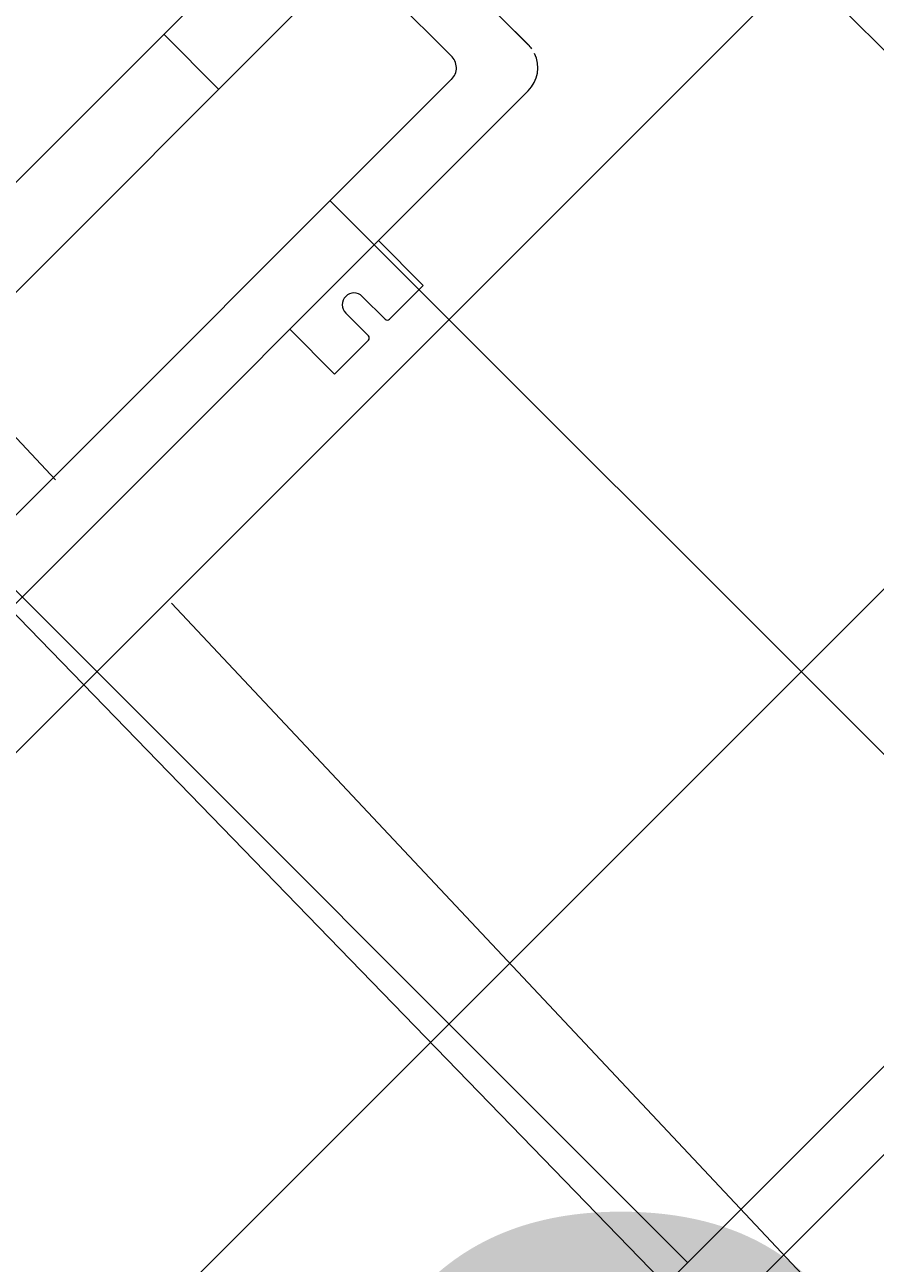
# Model space of a CAD drawing. Header units: millimetres. Extents: x -526943 to -525788, y -1144876 to -1129089.
# Tile 30 of 134: x -526845.587 to -526845.044, y -1129267.233 to -1129266.444. Entities that reach past the tile are written whole.
import ezdxf

# ---------------------------------------------------------------- set-up
doc = ezdxf.new("R2010")
doc.units = ezdxf.units.MM
doc.header["$LTSCALE"] = 12
doc.header["$PDMODE"] = 35
doc.header["$PDSIZE"] = -4
doc.linetypes.add('ACAD_ISO05W100', pattern=[33, 24, -3, 0, -3, 0, -3])
for name, color, linetype, lineweight in [('ISa_destova_kanalizace', 6, 'KANALIZACE_DESTOVA_PODZ', 0), ('koty', 6, 'Continuous', 9), ('Objekt', 230, 'Continuous', 5), ('srafy', 6, 'Continuous', 5), ('text', 6, 'Continuous', 9), ('tlusta', 7, 'Continuous', 15)]:
    doc.layers.add(name, color=color, linetype=linetype, lineweight=lineweight)
doc.styles.add('laplan', font='txt', dxfattribs={"height": 0.002})
doc.styles.add('laplan N', font='txt')
doc.linetypes.add('KANALIZACE_DESTOVA_PODZ', pattern='A,35,-15,[102,CADKON.SHX,S=5,R=0,X=0,Y=5],-5,[106,CADKON.SHX,S=5,R=0,X=10,Y=0],30,-15', length=100)
doc.linetypes.add('KANALIZACE_SPLASKOVA_PODZ', pattern='A,35,-15,[102,CADKON.SHX,S=5,R=0,X=0,Y=5],-5,[102,CADKON.SHX,S=5,R=0,X=20,Y=5],30,-15', length=100)
doc.dimstyles.new('laplan', dxfattribs={"dimscale": 0, "dimtxt": 0.002, "dimasz": 0.0015, "dimexe": 0.002, "dimexo": 0, "dimgap": 0.001, "dimtad": 1, "dimtoh": 1, "dimdec": 1, "dimrnd": 0.1, "dimzin": 1, "dimtxsty": 'laplan', "dimblk": 'OBLIQUE', "dimcen": 0.002, "dimclrd": 256, "dimclre": 256, "dimclrt": 256, "dimadec": 0, "dimazin": 0, "dimtfac": 1, "dimtdec": 1, "dimtmove": 1, "dimatfit": 2, "dimfxl": 0.0065, "dimfxlon": 1, "dimtfill": 1, "dimlwd": 13, "dimlwe": -1, "dimarcsym": 0})

# ---------------------------------------------------------------- blocks, each defined once
blk = doc.blocks.new('A$C12ac11e3')
at = {"layer": 'Objekt'}
for p, q in [((-976.6840576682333, 2407.339618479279), (-1410.603977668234, 2407.339618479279)), ((-972.2039776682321, 2407.439618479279), (-984.1039776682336, 2407.439618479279)), ((-972.2039776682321, 2407.339618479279), (-976.6840576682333, 2407.339618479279)), ((-972.2039776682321, 2407.339713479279), (-972.2039776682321, 2407.439618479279)), ((-951.4039776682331, 1352.449735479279), (-951.4039776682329, 2386.639615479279)), ((-351.4039776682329, 1352.449735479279), (-351.4039776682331, 2386.639615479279)), ((-1081.403977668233, 2367.589615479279), (-1002.179727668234, 2367.589615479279)), ((-1141.136037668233, 1377.339735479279), (-1141.136037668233, 2357.339545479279)), ((-1091.671927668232, 2357.339545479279), (-1091.671927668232, 1377.339735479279)), ((-991.1629376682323, 1377.623735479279), (-991.1620076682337, 2357.33883547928)), ((-311.6450176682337, 1377.623735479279), (-311.6459476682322, 2357.33883547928)), ((-911.0039776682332, 2251.639615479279), (-951.4039776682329, 2251.639615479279)), ((-911.0039776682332, 2251.639615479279), (-911.0039776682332, 2221.139615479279)), ((-933.5039776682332, 2219.139615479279), (-913.0039776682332, 2219.139615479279)), ((-913.0039776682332, 2204.139615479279), (-933.5039776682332, 2204.139615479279)), ((-911.0039776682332, 2202.139615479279), (-911.0039776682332, 2171.639615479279)), ((-951.4039776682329, 2171.639615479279), (-911.0039776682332, 2171.639615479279))]:
    blk.add_line(p, q, dxfattribs=at)
for centre, radius, start, end in [((-972.2039776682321, 2386.639615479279), 20.8, 80.17102000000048, 90), ((-972.2039776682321, 2386.639615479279), 20.8, 0, 70.8429600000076), ((-1001.403977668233, 2357.339545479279), 10.267949, 358.4155780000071, 94.32802000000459), ((-933.5039776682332, 2211.639615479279), 7.5, 90, 270), ((-913.0039776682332, 2221.139615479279), 2, 270, 0), ((-913.0039776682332, 2202.139615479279), 2, 0, 90)]:
    blk.add_arc(centre, radius, start, end, dxfattribs=at)
blk = doc.blocks.new('_OBLIQUE')
at = {"color": 0, "linetype": 'ByBlock'}
blk.add_line((-0.5, -0.5), (0.5, 0.5), dxfattribs=at)
blk = doc.blocks.new('*D39')
at = {"layer": 'Defpoints', "color": 0, "lineweight": 5, "transparency": 16777216}
for p in [(-526848.1820884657, -1129254.401184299), (-526834.8794619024, -1129267.703810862), (-526835.833553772, -1129268.657902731)]:
    blk.add_point(p, dxfattribs=at)
at = {"layer": 'koty', "transparency": 16777216}
for p, q in [((-526848.2169415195, -1129254.436037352), (-526849.4190230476, -1129255.63811888)), ((-526834.9143149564, -1129267.738663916), (-526836.1163964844, -1129268.940745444))]:
    blk.add_line(p, q, dxfattribs=at)
at = {"layer": 'koty', "lineweight": 13, "transparency": 16777216}
blk.add_line((-526849.1361803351, -1129255.355276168), (-526835.833553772, -1129268.657902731), dxfattribs=at)
at = {"layer": 'koty', "lineweight": 13, "transparency": 16777216, "xscale": 0.3, "yscale": 0.3, "zscale": 0.3}
for p, rotation in [((-526849.1361803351, -1129255.355276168), 135), ((-526835.833553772, -1129268.657902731), 315)]:
    blk.add_blockref('_OBLIQUE', p, dxfattribs=dict(at, rotation=rotation))
at = {"layer": 'koty', "lineweight": 5, "transparency": 16777216, "insert": (-526842.1810131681, -1129261.702735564), "char_height": 0.4, "attachment_point": 5, "rotation": 315, "style": 'laplan', "bg_fill": 3, "box_fill_scale": 1.1, "bg_fill_color": 256, "bg_fill_true_color": 13158600, "bg_fill_transparency": 0}
blk.add_mtext('18,8', dxfattribs=at)
blk = doc.blocks.new('*D43')
at = {"layer": 'Defpoints', "color": 0, "lineweight": 5, "transparency": 16777216}
for p in [(-526843.1719214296, -1129260.189168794), (-526841.7345048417, -1129261.626585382), (-526847.9519996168, -1129267.844080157)]:
    blk.add_point(p, dxfattribs=at)
at = {"layer": 'koty', "transparency": 16777216}
for p, q in [((-526842.252682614, -1129261.10840761), (-526843.454764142, -1129259.906326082)), ((-526848.4701773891, -1129267.325902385), (-526849.6722589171, -1129266.123820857))]:
    blk.add_line(p, q, dxfattribs=at)
at = {"layer": 'koty', "lineweight": 13, "transparency": 16777216}
blk.add_line((-526849.3894162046, -1129266.406663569), (-526843.1719214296, -1129260.189168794), dxfattribs=at)
at = {"layer": 'koty', "lineweight": 13, "transparency": 16777216, "xscale": 0.3, "yscale": 0.3, "zscale": 0.3}
for p, rotation in [((-526843.1719214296, -1129260.189168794), 44.99999999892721), ((-526849.3894162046, -1129266.406663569), 224.9999999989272)]:
    blk.add_blockref('_OBLIQUE', p, dxfattribs=dict(at, rotation=rotation))
at = {"layer": 'koty', "lineweight": 5, "transparency": 16777216, "insert": (-526846.5845227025, -1129262.994062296), "char_height": 0.4, "attachment_point": 5, "rotation": 44.99999999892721, "style": 'laplan', "bg_fill": 3, "box_fill_scale": 1.1, "bg_fill_color": 256, "bg_fill_true_color": 13158600, "bg_fill_transparency": 0}
blk.add_mtext('8,8', dxfattribs=at)
blk = doc.blocks.new('*D48')
at = {"layer": 'Defpoints', "color": 0, "lineweight": 5, "transparency": 16777216}
for p in [(-526841.1676976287, -1129264.671952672), (-526840.7190369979, -1129265.120613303), (-526846.4879600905, -1129270.889536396)]:
    blk.add_point(p, dxfattribs=at)
at = {"layer": 'koty', "transparency": 16777216}
for p, q in [((-526840.7190369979, -1129265.120613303), (-526841.4505403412, -1129264.38910996)), ((-526846.4879600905, -1129270.889536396), (-526847.2194634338, -1129270.158033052))]:
    blk.add_line(p, q, dxfattribs=at)
at = {"layer": 'koty', "lineweight": 13, "transparency": 16777216}
blk.add_line((-526846.9366207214, -1129270.440875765), (-526841.1676976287, -1129264.671952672), dxfattribs=at)
at = {"layer": 'koty', "lineweight": 13, "transparency": 16777216, "xscale": 0.3, "yscale": 0.3, "zscale": 0.3}
for p, rotation in [((-526841.1676976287, -1129264.671952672), 45.00000000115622), ((-526846.9366207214, -1129270.440875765), 225.0000000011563)]:
    blk.add_blockref('_OBLIQUE', p, dxfattribs=dict(at, rotation=rotation))
at = {"layer": 'koty', "lineweight": 5, "transparency": 16777216, "insert": (-526844.0813926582, -1129266.977939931), "char_height": 0.4, "attachment_point": 5, "rotation": 45.00000000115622, "style": 'laplan', "bg_fill": 3, "box_fill_scale": 1.1, "bg_fill_color": 256, "bg_fill_true_color": 13158600, "bg_fill_transparency": 0}
blk.add_mtext('8,2', dxfattribs=at)
blk = doc.blocks.new('*D49')
at = {"layer": 'Defpoints', "color": 0, "lineweight": 5, "transparency": 16777216}
for p in [(-526846.9248527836, -1129266.816933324), (-526847.0531912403, -1129266.94527178), (-526842.4055290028, -1129271.592934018)]:
    blk.add_point(p, dxfattribs=at)
at = {"layer": 'koty', "transparency": 16777216}
for p, q in [((-526847.0531912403, -1129266.94527178), (-526846.6420100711, -1129266.534090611)), ((-526842.4055290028, -1129271.592934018), (-526841.9943478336, -1129271.181752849))]:
    blk.add_line(p, q, dxfattribs=at)
at = {"layer": 'koty', "lineweight": 13, "transparency": 16777216}
blk.add_line((-526842.277190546, -1129271.464595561), (-526846.9248527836, -1129266.816933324), dxfattribs=at)
at = {"layer": 'koty', "lineweight": 13, "transparency": 16777216, "xscale": 0.3, "yscale": 0.3, "zscale": 0.3}
for p, rotation in [((-526846.9248527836, -1129266.816933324), 135), ((-526842.277190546, -1129271.464595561), 315)]:
    blk.add_blockref('_OBLIQUE', p, dxfattribs=dict(at, rotation=rotation))
at = {"layer": 'koty', "lineweight": 5, "transparency": 16777216, "insert": (-526844.4808140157, -1129268.653264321), "char_height": 0.4, "attachment_point": 5, "rotation": 315, "style": 'laplan', "bg_fill": 3, "box_fill_scale": 1.1, "bg_fill_color": 256, "bg_fill_true_color": 13158600, "bg_fill_transparency": 0}
blk.add_mtext('6,6', dxfattribs=at)
blk = doc.blocks.new('*D52')
at = {"layer": 'Defpoints', "color": 0, "lineweight": 5, "transparency": 16777216}
for p in [(-526845.8020727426, -1129252.021168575), (-526848.1820884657, -1129254.401184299), (-526834.8794619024, -1129267.703810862)]:
    blk.add_point(p, dxfattribs=at)
at = {"layer": 'koty', "transparency": 16777216}
for p, q in [((-526846.7213115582, -1129252.940407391), (-526845.5192300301, -1129251.738325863)), ((-526833.418684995, -1129266.243033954), (-526832.216603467, -1129265.040952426))]:
    blk.add_line(p, q, dxfattribs=at)
at = {"layer": 'koty', "lineweight": 13, "transparency": 16777216}
blk.add_line((-526832.4994461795, -1129265.323795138), (-526845.8020727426, -1129252.021168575), dxfattribs=at)
at = {"layer": 'koty', "lineweight": 13, "transparency": 16777216, "xscale": 0.3, "yscale": 0.3, "zscale": 0.3}
for p, rotation in [((-526845.8020727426, -1129252.021168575), 135), ((-526832.4994461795, -1129265.323795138), 315)]:
    blk.add_blockref('_OBLIQUE', p, dxfattribs=dict(at, rotation=rotation))
at = {"layer": 'koty', "lineweight": 5, "transparency": 16777216, "insert": (-526838.8469055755, -1129258.368627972), "char_height": 0.4, "attachment_point": 5, "rotation": 315, "style": 'laplan', "bg_fill": 3, "box_fill_scale": 1.1, "bg_fill_color": 256, "bg_fill_true_color": 13158600, "bg_fill_transparency": 0}
blk.add_mtext('18,8', dxfattribs=at)

msp = doc.modelspace()

# ---------------------------------------------------------------- hatches: boundary and pattern name
at = {"layer": 'srafy', "transparency": 33554610}
h = msp.add_hatch(dxfattribs=at)
h.set_pattern_fill('ANSI37', color=230, scale=0.1)
h.set_pattern_definition([(45, (14222.07462687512, 40500.85666748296), (-0.2245064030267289, 0.2245064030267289), []), (135, (14222.07462687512, 40500.85666748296), (-0.2245064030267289, -0.2245064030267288), [])])
edge = h.paths.add_edge_path(flags=16)
edge.add_line((-526844.9396378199, -1129267.743683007), (-526844.9729089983, -1129267.767590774))
edge.add_line((-526844.9729089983, -1129267.767590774), (-526844.9963534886, -1129267.744146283))
edge.add_line((-526844.9963534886, -1129267.744146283), (-526845.0842115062, -1129267.832004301))
edge.add_line((-526845.0842115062, -1129267.832004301), (-526845.0576242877, -1129267.858591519))
edge.add_line((-526845.0576242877, -1129267.858591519), (-526845.1141928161, -1129267.915160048))
edge.add_line((-526845.1141928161, -1129267.915160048), (-526845.1407800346, -1129267.888572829))
edge.add_line((-526845.1407800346, -1129267.888572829), (-526845.2332624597, -1129267.981055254))
edge.add_line((-526845.2332624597, -1129267.981055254), (-526845.2363810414, -1129267.984173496))
edge.add_arc((-526845.2510179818, -1129267.969395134), 0.02080000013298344, 225.0000002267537, 314.72453828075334, ccw=False)
edge.add_line((-526845.2657258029, -1129267.984102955), (-526845.3732589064, -1129267.876569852))
edge.add_arc((-526845.3792617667, -1129267.884567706), 0.0100000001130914, 53.10961498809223, 75.17525174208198)
edge.add_line((-526845.3767031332, -1129267.874900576), (-526845.3895401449, -1129267.8714609))
edge.add_line((-526845.3895401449, -1129267.8714609), (-526845.3937828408, -1129267.867218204))
edge.add_line((-526845.3937828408, -1129267.867218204), (-526845.5044450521, -1129267.756555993))
edge.add_line((-526845.5044450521, -1129267.756555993), (-526845.5086877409, -1129267.752313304))
edge.add_line((-526845.5086877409, -1129267.752313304), (-526845.5121432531, -1129267.73941719))
edge.add_arc((-526845.521794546, -1129267.742034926), 0.00999999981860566, 15.17532693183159, 53.10961658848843)
edge.add_line((-526845.5157916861, -1129267.734037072), (-526845.5725535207, -1129267.677275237))
edge.add_line((-526845.5725535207, -1129267.677275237), (-526845.5757214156, -1129267.674107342))
edge.add_arc((-526845.5610135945, -1129267.659399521), 0.02080000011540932, 135.0000002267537, 225.0000002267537, ccw=False)
edge.add_line((-526845.5757214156, -1129267.6446917), (-526845.4801912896, -1129267.549161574))
edge.add_line((-526845.4801912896, -1129267.549161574), (-526845.5087584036, -1129267.52059446))
edge.add_line((-526845.5087584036, -1129267.52059446), (-526845.4857774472, -1129267.497613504))
edge.add_line((-526845.4857774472, -1129267.497613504), (-526845.4698675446, -1129267.513523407))
edge.add_arc((-526845.4645642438, -1129267.508220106), 0.007500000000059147, 225.0000006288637, 404.9999999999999)
edge.add_line((-526845.4592609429, -1129267.502916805), (-526845.4751708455, -1129267.487006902))
edge.add_line((-526845.4751708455, -1129267.487006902), (-526845.4521898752, -1129267.464025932))
edge.add_line((-526845.4521898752, -1129267.464025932), (-526845.4236227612, -1129267.492593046))
edge.add_line((-526845.4236227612, -1129267.492593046), (-526844.9934189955, -1129267.06238928))
edge.add_line((-526844.9934189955, -1129267.06238928), (-526845.0219861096, -1129267.033822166))
edge.add_line((-526845.0219861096, -1129267.033822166), (-526844.9990051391, -1129267.010841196))
edge.add_line((-526844.9990051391, -1129267.010841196), (-526844.9830952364, -1129267.026751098))
edge.add_arc((-526844.9777919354, -1129267.021447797), 0.00750000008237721, 225, 405.0000006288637)
edge.add_line((-526844.9724886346, -1129267.016144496), (-526844.9883985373, -1129267.000234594))
edge.add_line((-526844.9883985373, -1129267.000234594), (-526844.965417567, -1129266.977253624))
edge.add_line((-526844.965417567, -1129266.977253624), (-526844.9368504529, -1129267.005820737))
edge.add_line((-526844.9368504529, -1129267.005820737), (-526844.8413910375, -1129266.910361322))
edge.add_arc((-526844.8266832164, -1129266.925069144), 0.02080000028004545, 50.62048318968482, 134.9999993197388, ccw=False)
edge.add_line((-526844.8134865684, -1129266.908991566), (-526844.808878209, -1129266.913599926))
edge.add_line((-526844.808878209, -1129266.913599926), (-526844.8035608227, -1129266.918775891))
edge.add_line((-526844.8035608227, -1129266.918775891), (-526844.8119753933, -1129266.91036132))
edge.add_line((-526844.8119753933, -1129266.91036132), (-526844.808878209, -1129266.913599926))
edge.add_line((-526844.808878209, -1129266.913599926), (-526844.5020504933, -1129267.220427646))
edge.add_arc((-526844.5167583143, -1129267.235135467), 0.02080000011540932, -44.999999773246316, 45.000000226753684, ccw=False)
edge.add_line((-526844.5020504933, -1129267.249843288), (-526844.5475528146, -1129267.295345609))
edge.add_line((-526844.5475528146, -1129267.295345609), (-526844.524108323, -1129267.318790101))
edge.add_line((-526844.524108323, -1129267.318790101), (-526844.548016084, -1129267.352061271))
edge.add_line((-526844.548016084, -1129267.352061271), (-526844.9396378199, -1129267.743683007))
edge = h.paths.add_edge_path(flags=0)
edge.add_arc((-526845.251017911, -1129267.928100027), 0.0102679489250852, 228.3788244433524, 319.1481904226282, ccw=False)
edge.add_line((-526845.2578379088, -1129267.93577586), (-526845.3144064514, -1129267.879207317))
edge.add_arc((-526845.3075864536, -1129267.871531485), 0.01026794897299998, 135.0758604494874, 228.3788244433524, ccw=False)
edge.add_line((-526845.3148565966, -1129267.864280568), (-526844.6218920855, -1129267.171316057))
edge.add_arc((-526844.6146219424, -1129267.178566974), 0.0102679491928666, 48.38166479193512, 135.0758599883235, ccw=False)
edge.add_line((-526844.6078023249, -1129267.170890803), (-526844.5506350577, -1129267.22805807))
edge.add_arc((-526844.5577061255, -1129267.235129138), 0.01000000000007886, -44.999999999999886, 45, ccw=False)
edge.add_line((-526844.5506350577, -1129267.242200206), (-526845.2432511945, -1129267.934816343))
edge = h.paths.add_edge_path(flags=0)
edge.add_arc((-526845.3570839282, -1129267.82203401), 0.01026794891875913, 228.3788244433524, 315, ccw=False)
edge.add_line((-526845.363903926, -1129267.829709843), (-526845.4204724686, -1129267.7731413))
edge.add_arc((-526845.4136524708, -1129267.765465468), 0.01026794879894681, 135.0758595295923, 228.3788235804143, ccw=False)
edge.add_line((-526845.4209226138, -1129267.758214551), (-526844.7279581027, -1129267.06525004))
edge.add_arc((-526844.7206879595, -1129267.072500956), 0.01026794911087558, 48.38166392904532, 135.0758613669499, ccw=False)
edge.add_line((-526844.713868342, -1129267.064824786), (-526844.6572997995, -1129267.121393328))
edge.add_arc((-526844.6641194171, -1129267.129069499), 0.01026794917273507, -45.00000045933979, 48.381663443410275, ccw=False)
edge.add_line((-526844.6568588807, -1129267.136330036), (-526845.3498233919, -1129267.829294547))
edge = h.paths.add_edge_path(flags=0)
edge.add_arc((-526845.1000506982, -1129267.872733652), 0.007499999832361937, 0, 360)
edge = h.paths.add_edge_path(flags=0)
edge.add_arc((-526845.4631499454, -1129267.715967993), 0.01026794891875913, 228.3788244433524, 315, ccw=False)
edge.add_line((-526845.4699699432, -1129267.723643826), (-526845.4703978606, -1129267.723215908))
edge.add_line((-526845.4703978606, -1129267.723215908), (-526845.5265384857, -1129267.667075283))
edge.add_arc((-526845.5197184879, -1129267.659399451), 0.01026794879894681, 139.1490363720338, 228.3788235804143, ccw=False)
edge.add_line((-526845.5274853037, -1129267.65268325), (-526844.8345123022, -1129266.959708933))
edge.add_arc((-526844.8267539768, -1129266.966434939), 0.01026794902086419, 48.381663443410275, 139.0766583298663, ccw=False)
edge.add_line((-526844.8199343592, -1129266.958758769), (-526844.7633658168, -1129267.015327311))
edge.add_arc((-526844.7701854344, -1129267.023003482), 0.01026794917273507, -44.999999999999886, 48.381663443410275, ccw=False)
edge.add_line((-526844.7629248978, -1129267.030264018), (-526845.4558894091, -1129267.723228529))
edge = h.paths.add_edge_path(flags=16)
edge.add_line((-526845.4829988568, -1129268.231681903), (-526845.5285011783, -1129268.277184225))
edge.add_line((-526845.5285011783, -1129268.277184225), (-526845.5050566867, -1129268.300628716))
edge.add_line((-526845.5050566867, -1129268.300628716), (-526845.5289644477, -1129268.333899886))
edge.add_line((-526845.5289644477, -1129268.333899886), (-526845.9205861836, -1129268.725521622))
edge.add_line((-526845.9205861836, -1129268.725521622), (-526845.9538573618, -1129268.749429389))
edge.add_line((-526845.9538573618, -1129268.749429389), (-526845.9773018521, -1129268.725984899))
edge.add_line((-526845.9773018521, -1129268.725984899), (-526846.0651598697, -1129268.813842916))
edge.add_line((-526846.0651598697, -1129268.813842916), (-526846.0385726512, -1129268.840430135))
edge.add_line((-526846.0385726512, -1129268.840430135), (-526846.0951411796, -1129268.896998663))
edge.add_line((-526846.0951411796, -1129268.896998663), (-526846.1217283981, -1129268.870411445))
edge.add_line((-526846.1217283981, -1129268.870411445), (-526846.2142108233, -1129268.96289387))
edge.add_line((-526846.2142108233, -1129268.96289387), (-526846.2173294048, -1129268.966012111))
edge.add_arc((-526846.2319663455, -1129268.951233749), 0.02080000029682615, 225.0000009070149, 314.72453873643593, ccw=False)
edge.add_line((-526846.2466741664, -1129268.965941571), (-526846.35420727, -1129268.858408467))
edge.add_arc((-526846.3602101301, -1129268.866406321), 0.01000000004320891, 53.10961552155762, 75.17525238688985)
edge.add_line((-526846.3576514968, -1129268.856739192), (-526846.3704885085, -1129268.853299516))
edge.add_line((-526846.3704885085, -1129268.853299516), (-526846.3747312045, -1129268.84905682))
edge.add_line((-526846.3747312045, -1129268.84905682), (-526846.4853934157, -1129268.738394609))
edge.add_line((-526846.4853934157, -1129268.738394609), (-526846.4896361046, -1129268.73415192))
edge.add_line((-526846.4896361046, -1129268.73415192), (-526846.4930916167, -1129268.721255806))
edge.add_arc((-526846.5027429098, -1129268.723873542), 0.01000000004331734, 15.17532658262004, 53.10961552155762)
edge.add_line((-526846.4967400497, -1129268.715875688), (-526846.5535018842, -1129268.659113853))
edge.add_line((-526846.5535018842, -1129268.659113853), (-526846.5566697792, -1129268.655945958))
edge.add_arc((-526846.5419619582, -1129268.641238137), 0.02079999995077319, 135, 224.9999997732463, ccw=False)
edge.add_line((-526846.5566697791, -1129268.626530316), (-526846.4611396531, -1129268.53100019))
edge.add_line((-526846.4611396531, -1129268.53100019), (-526846.4897067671, -1129268.502433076))
edge.add_line((-526846.4897067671, -1129268.502433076), (-526846.4667258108, -1129268.479452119))
edge.add_line((-526846.4667258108, -1129268.479452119), (-526846.4508159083, -1129268.495362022))
edge.add_arc((-526846.4455126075, -1129268.490058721), 0.007500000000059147, 225.0000006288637, 404.9999999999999)
edge.add_line((-526846.4402093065, -1129268.48475542), (-526846.4561192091, -1129268.468845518))
edge.add_line((-526846.4561192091, -1129268.468845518), (-526846.4331382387, -1129268.445864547))
edge.add_line((-526846.4331382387, -1129268.445864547), (-526846.4045711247, -1129268.474431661))
edge.add_line((-526846.4045711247, -1129268.474431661), (-526845.9743673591, -1129268.044227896))
edge.add_line((-526845.9743673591, -1129268.044227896), (-526846.002934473, -1129268.015660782))
edge.add_line((-526846.002934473, -1129268.015660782), (-526845.9799535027, -1129267.992679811))
edge.add_line((-526845.9799535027, -1129267.992679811), (-526845.9640436, -1129268.008589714))
edge.add_arc((-526845.9587402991, -1129268.003286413), 0.00750000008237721, 225, 405.0000006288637)
edge.add_line((-526845.9534369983, -1129267.997983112), (-526845.9693469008, -1129267.982073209))
edge.add_line((-526845.9693469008, -1129267.982073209), (-526845.9463659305, -1129267.959092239))
edge.add_line((-526845.9463659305, -1129267.959092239), (-526845.9177988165, -1129267.987659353))
edge.add_line((-526845.9177988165, -1129267.987659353), (-526845.8223394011, -1129267.892199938))
edge.add_arc((-526845.80763158, -1129267.906907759), 0.02080000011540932, 50.62048253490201, 134.9999997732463, ccw=False)
edge.add_line((-526845.794434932, -1129267.890830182), (-526845.7898265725, -1129267.895438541))
edge.add_line((-526845.7898265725, -1129267.895438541), (-526845.7845091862, -1129267.900614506))
edge.add_line((-526845.7845091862, -1129267.900614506), (-526845.792923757, -1129267.892199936))
edge.add_line((-526845.792923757, -1129267.892199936), (-526845.7929944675, -1129267.892270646))
edge.add_line((-526845.7929944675, -1129267.892270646), (-526845.4829988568, -1129268.202266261))
edge.add_arc((-526845.4977066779, -1129268.216974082), 0.02080000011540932, -44.999999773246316, 45.000000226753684, ccw=False)
edge = h.paths.add_edge_path(flags=0)
edge.add_line((-526845.5315834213, -1129268.224038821), (-526846.224199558, -1129268.916654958))
edge.add_arc((-526846.2319662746, -1129268.909938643), 0.0102679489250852, 228.3788244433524, 319.1481904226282, ccw=False)
edge.add_line((-526846.2387862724, -1129268.917614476), (-526846.2953548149, -1129268.861045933))
edge.add_arc((-526846.2885348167, -1129268.8533701), 0.0102679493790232, 135.0758632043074, 228.3788238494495, ccw=False)
edge.add_line((-526846.2958049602, -1129268.846119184), (-526845.6028404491, -1129268.153154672))
edge.add_arc((-526845.595570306, -1129268.16040559), 0.0102679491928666, 48.38166430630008, 135.0758599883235, ccw=False)
edge.add_line((-526845.5887506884, -1129268.152729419), (-526845.5315834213, -1129268.209896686))
edge.add_arc((-526845.5386544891, -1129268.216967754), 0.01000000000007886, -44.999999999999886, 45, ccw=False)
edge = h.paths.add_edge_path(flags=0)
edge.add_line((-526845.6378072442, -1129268.118168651), (-526846.3307717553, -1129268.811133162))
edge.add_arc((-526846.3380322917, -1129268.803872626), 0.01026794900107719, 228.3788244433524, 315.0000004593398, ccw=False)
edge.add_line((-526846.3448522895, -1129268.811548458), (-526846.4014208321, -1129268.754979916))
edge.add_arc((-526846.3946008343, -1129268.747304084), 0.01026794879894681, 135.0758595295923, 228.3788235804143, ccw=False)
edge.add_line((-526846.4018709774, -1129268.740053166), (-526845.7089064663, -1129268.047088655))
edge.add_arc((-526845.7016363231, -1129268.054339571), 0.01026794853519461, 48.38166085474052, 135.0758636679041, ccw=False)
edge.add_line((-526845.6948167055, -1129268.046663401), (-526845.638248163, -1129268.103231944))
edge.add_arc((-526845.6450677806, -1129268.110908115), 0.01026794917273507, -45.00000045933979, 48.381663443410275, ccw=False)
edge = h.paths.add_edge_path(flags=0)
edge.add_line((-526845.7438732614, -1129268.012102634), (-526846.4368377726, -1129268.705067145))
edge.add_arc((-526846.444098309, -1129268.697806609), 0.01026794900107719, 228.378824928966, 315.0000004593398, ccw=False)
edge.add_line((-526846.4509183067, -1129268.705482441), (-526846.4513462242, -1129268.705054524))
edge.add_line((-526846.4513462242, -1129268.705054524), (-526846.5074868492, -1129268.648913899))
edge.add_arc((-526846.5006668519, -1129268.641238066), 0.0102679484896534, 139.1490346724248, 228.3788255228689, ccw=False)
edge.add_line((-526846.5084336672, -1129268.634521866), (-526845.8154606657, -1129267.941547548))
edge.add_arc((-526845.8077023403, -1129267.948273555), 0.01026794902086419, 48.38166392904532, 139.0766583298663, ccw=False)
edge.add_line((-526845.8008827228, -1129267.940597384), (-526845.7443141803, -1129267.997165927))
edge.add_arc((-526845.7511337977, -1129268.004842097), 0.01026794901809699, -44.999999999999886, 48.38166441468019, ccw=False)
h.paths.add_polyline_path([(-526845.9044553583, -1129267.124897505), (-526845.9969377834, -1129267.217379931), (-526845.9999147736, -1129267.220498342), (-526845.9601046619, -1129267.18068823), (-526845.9043903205, -1129267.124962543)], flags=16)
edge = h.paths.add_edge_path(flags=16)
edge.add_arc((-526845.3689634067, -1129266.643711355), 0.001999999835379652, 314.999995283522, 405.0000070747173)
edge.add_line((-526845.3675491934, -1129266.642297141), (-526845.3820448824, -1129266.627801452))
edge.add_arc((-526845.3767415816, -1129266.622498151), 0.007500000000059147, 45, 225.0000006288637, ccw=False)
edge.add_line((-526845.3714382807, -1129266.61719485), (-526845.355528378, -1129266.633104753))
edge.add_line((-526845.355528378, -1129266.633104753), (-526845.3541141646, -1129266.63169054))
edge.add_arc((-526845.3555283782, -1129266.630276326), 0.002000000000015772, 225.0000023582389, 315, ccw=False)
edge.add_line((-526845.3569425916, -1129266.63169054), (-526845.3714382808, -1129266.61719485))
edge.add_arc((-526845.3767415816, -1129266.622498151), 0.007500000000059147, 45.0000006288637, 225)
edge.add_line((-526845.3820448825, -1129266.627801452), (-526845.3661349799, -1129266.643711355))
edge.add_line((-526845.3661349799, -1129266.643711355), (-526845.3675491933, -1129266.645125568))
edge = h.paths.add_edge_path(flags=16)
edge.add_line((-526845.6051370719, -1129266.146756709), (-526846.3393967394, -1129266.881016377))
edge.add_arc((-526846.3246889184, -1129266.895724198), 0.02079999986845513, 135, 225)
edge.add_line((-526846.3393967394, -1129266.910432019), (-526846.0913258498, -1129267.158502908))
edge.add_arc((-526846.09732871, -1129267.166500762), 0.0100000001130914, 53.10961498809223, 75.17525174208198)
edge.add_line((-526846.0947700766, -1129267.156833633), (-526846.1076070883, -1129267.153393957))
edge.add_line((-526846.1076070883, -1129267.153393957), (-526846.1118497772, -1129267.149151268))
edge.add_line((-526846.1118497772, -1129267.149151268), (-526846.2225119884, -1129267.038489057))
edge.add_line((-526846.2225119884, -1129267.038489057), (-526846.2267546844, -1129267.034246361))
edge.add_line((-526846.2267546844, -1129267.034246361), (-526846.2302101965, -1129267.021350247))
edge.add_arc((-526846.2398614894, -1129267.023967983), 0.00999999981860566, 15.17532693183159, 53.10961658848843)
edge.add_line((-526846.2338586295, -1129267.015970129), (-526846.3362288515, -1129266.913599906))
edge.add_line((-526846.3362288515, -1129266.913599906), (-526846.3394672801, -1129266.910361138))
edge.add_arc((-526846.3246889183, -1129266.895724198), 0.02079999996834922, 134.9999997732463, 224.724538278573, ccw=False)
edge.add_line((-526846.3393967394, -1129266.881016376), (-526846.2438666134, -1129266.78548625))
edge.add_line((-526846.2438666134, -1129266.78548625), (-526846.2704538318, -1129266.758899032))
edge.add_line((-526846.2704538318, -1129266.758899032), (-526846.2138853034, -1129266.702330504))
edge.add_line((-526846.2138853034, -1129266.702330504), (-526846.187298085, -1129266.728917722))
edge.add_line((-526846.187298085, -1129266.728917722), (-526846.0994400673, -1129266.641059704))
edge.add_line((-526846.0994400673, -1129266.641059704), (-526846.1228845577, -1129266.617615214))
edge.add_line((-526846.1228845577, -1129266.617615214), (-526846.0989767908, -1129266.584344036))
edge.add_line((-526846.0989767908, -1129266.584344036), (-526845.7073550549, -1129266.1927223))
edge.add_line((-526845.7073550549, -1129266.1927223), (-526845.6740838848, -1129266.168814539))
edge.add_line((-526845.6740838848, -1129266.168814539), (-526845.6506393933, -1129266.19225903))
edge.add_line((-526845.6506393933, -1129266.19225903), (-526845.6051370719, -1129266.146756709))
edge.add_arc((-526845.5904292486, -1129266.16146453), 0.02080000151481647, 45.00000453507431, 135.0000045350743, ccw=False)
edge.add_line((-526845.5757214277, -1129266.146756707), (-526845.2688937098, -1129266.453584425))
edge.add_line((-526845.2688937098, -1129266.453584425), (-526845.2656551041, -1129266.456681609))
edge.add_line((-526845.2656551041, -1129266.456681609), (-526845.2740696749, -1129266.448267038))
edge.add_line((-526845.2740696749, -1129266.448267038), (-526845.5757248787, -1129266.146753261))
edge.add_arc((-526845.5904292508, -1129266.16146453), 0.02080000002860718, 45.01343402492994, 135.0000002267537)
edge = h.paths.add_edge_path(flags=16)
edge.add_arc((-526846.0146932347, -1129267.164424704), 0.01026794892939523, 228.3788244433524, 319.1489272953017, ccw=False)
edge.add_line((-526846.0215132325, -1129267.172100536), (-526846.078081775, -1129267.115531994))
edge.add_arc((-526846.0712617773, -1129267.107856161), 0.01026794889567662, 135, 228.378824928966, ccw=False)
edge.add_line((-526846.0785223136, -1129267.100595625), (-526845.3855578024, -1129266.407631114))
edge.add_arc((-526845.378297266, -1129266.41489165), 0.01026794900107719, 48.38166392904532, 135.0000004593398, ccw=False)
edge.add_line((-526845.3714776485, -1129266.407215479), (-526845.3149091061, -1129266.463784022))
edge.add_arc((-526845.3217287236, -1129266.471460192), 0.01026794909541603, -40.92344989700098, 48.38166392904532, ccw=False)
edge.add_line((-526845.3139704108, -1129266.478186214), (-526846.0069264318, -1129267.171140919))
edge = h.paths.add_edge_path(flags=16)
edge.add_arc((-526845.8635138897, -1129267.10927046), 0.007499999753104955, 45, 225.0000006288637)
edge.add_line((-526845.8688171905, -1129267.11457376), (-526845.852907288, -1129267.130483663))
edge.add_line((-526845.852907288, -1129267.130483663), (-526845.8543215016, -1129267.131897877))
edge.add_arc((-526845.8557357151, -1129267.130483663), 0.002000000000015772, 315, 404.9999999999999)
edge.add_line((-526845.8543215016, -1129267.129069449), (-526845.8688171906, -1129267.114573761))
edge.add_arc((-526845.8635138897, -1129267.10927046), 0.00750000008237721, 45.00000062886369, 225, ccw=False)
edge.add_line((-526845.8582105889, -1129267.103967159), (-526845.8423006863, -1129267.119877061))
edge.add_line((-526845.8423006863, -1129267.119877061), (-526845.8408864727, -1129267.118462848))
edge.add_arc((-526845.8423006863, -1129267.117048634), 0.002000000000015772, 225, 315, ccw=False)
edge.add_line((-526845.8437148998, -1129267.118462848), (-526845.858210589, -1129267.103967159))
edge = h.paths.add_edge_path(flags=16)
edge.add_arc((-526846.1207592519, -1129267.058358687), 0.01026794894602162, 228.3788244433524, 315.0758604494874, ccw=False)
edge.add_line((-526846.1275792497, -1129267.066034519), (-526846.1841477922, -1129267.009465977))
edge.add_arc((-526846.1773277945, -1129267.001790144), 0.01026794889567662, 135, 228.378824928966, ccw=False)
edge.add_line((-526846.1845883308, -1129266.994529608), (-526845.4916238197, -1129266.301565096))
edge.add_arc((-526845.4843632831, -1129266.308825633), 0.01026794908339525, 48.38166392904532, 135.0000009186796, ccw=False)
edge.add_line((-526845.4775436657, -1129266.301149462), (-526845.4209751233, -1129266.357718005))
edge.add_arc((-526845.4277947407, -1129266.365394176), 0.01026794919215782, -44.92413817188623, 48.38166527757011, ccw=False)
edge.add_line((-526845.4205245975, -1129266.372645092), (-526846.1134891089, -1129267.065609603))
edge = h.paths.add_edge_path(flags=0)
edge.add_arc((-526846.0809990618, -1129268.854572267), 0.007499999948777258, 0, 360)
h.paths.add_polyline_path([(-526846.8862939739, -1129268.105845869), (-526846.978776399, -1129268.198328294), (-526846.9817533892, -1129268.201446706), (-526846.9419432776, -1129268.161636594), (-526846.8862289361, -1129268.105910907)], flags=16)
edge = h.paths.add_edge_path(flags=16)
edge.add_line((-526846.5869756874, -1129267.127705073), (-526847.321235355, -1129267.86196474))
edge.add_arc((-526847.3065275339, -1129267.876672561), 0.02080000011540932, 134.9999997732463, 224.9999997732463)
edge.add_line((-526847.321235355, -1129267.891380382), (-526847.0731644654, -1129268.139451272))
edge.add_arc((-526847.0791673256, -1129268.147449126), 0.0100000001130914, 53.10961498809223, 75.17525174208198)
edge.add_line((-526847.0766086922, -1129268.137781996), (-526847.0894457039, -1129268.13434232))
edge.add_line((-526847.0894457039, -1129268.13434232), (-526847.0936883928, -1129268.130099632))
edge.add_line((-526847.0936883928, -1129268.130099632), (-526847.204350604, -1129268.01943742))
edge.add_line((-526847.204350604, -1129268.01943742), (-526847.2085932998, -1129268.015194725))
edge.add_line((-526847.2085932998, -1129268.015194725), (-526847.2120488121, -1129268.002298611))
edge.add_arc((-526847.2217001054, -1129268.004916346), 0.01000000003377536, 15.17532383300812, 53.10961365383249)
edge.add_line((-526847.215697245, -1129267.996918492), (-526847.318067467, -1129267.89454827))
edge.add_line((-526847.318067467, -1129267.89454827), (-526847.3213058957, -1129267.891309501))
edge.add_arc((-526847.3065275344, -1129267.876672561), 0.02079999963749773, 134.9999990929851, 224.7245391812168, ccw=False)
edge.add_line((-526847.3212353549, -1129267.86196474), (-526847.2257052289, -1129267.766434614))
edge.add_line((-526847.2257052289, -1129267.766434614), (-526847.2522924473, -1129267.739847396))
edge.add_line((-526847.2522924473, -1129267.739847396), (-526847.195723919, -1129267.683278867))
edge.add_line((-526847.195723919, -1129267.683278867), (-526847.1691367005, -1129267.709866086))
edge.add_line((-526847.1691367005, -1129267.709866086), (-526847.0812786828, -1129267.622008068))
edge.add_line((-526847.0812786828, -1129267.622008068), (-526847.1047231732, -1129267.598563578))
edge.add_line((-526847.1047231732, -1129267.598563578), (-526847.0808154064, -1129267.565292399))
edge.add_line((-526847.0808154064, -1129267.565292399), (-526846.6891936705, -1129267.173670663))
edge.add_line((-526846.6891936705, -1129267.173670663), (-526846.6559225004, -1129267.149762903))
edge.add_line((-526846.6559225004, -1129267.149762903), (-526846.632478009, -1129267.173207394))
edge.add_line((-526846.632478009, -1129267.173207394), (-526846.5869756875, -1129267.127705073))
edge.add_arc((-526846.5722678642, -1129267.142412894), 0.02080000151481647, 45.00000453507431, 135.0000045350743, ccw=False)
edge.add_line((-526846.5575600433, -1129267.12770507), (-526846.2507323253, -1129267.434532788))
edge.add_line((-526846.2507323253, -1129267.434532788), (-526846.2474937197, -1129267.437629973))
edge.add_line((-526846.2474937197, -1129267.437629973), (-526846.2559082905, -1129267.429215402))
edge.add_line((-526846.2559082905, -1129267.429215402), (-526846.5575634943, -1129267.127701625))
edge.add_arc((-526846.5722678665, -1129267.142412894), 0.02080000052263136, 45.01343538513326, 134.9999981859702)
edge = h.paths.add_edge_path(flags=16)
edge.add_arc((-526846.2268252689, -1129266.95229267), 0.01026794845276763, 228.3788218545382, 315.0758632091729, ccw=False)
edge.add_line((-526846.2336452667, -1129266.959968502), (-526846.2902138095, -1129266.903399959))
edge.add_arc((-526846.2833938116, -1129266.895724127), 0.0102679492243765, 139.1481908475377, 228.3788248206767, ccw=False)
edge.add_line((-526846.2911605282, -1129266.889007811), (-526845.5974939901, -1129266.195341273))
edge.add_arc((-526845.5904229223, -1129266.202412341), 0.01000000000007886, 45, 135, ccw=False)
edge.add_line((-526845.5833518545, -1129266.195341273), (-526845.5270411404, -1129266.251651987))
edge.add_arc((-526845.5338607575, -1129266.259328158), 0.01026794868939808, -44.9241418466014, 48.38166452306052, ccw=False)
edge.add_line((-526845.5265906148, -1129266.266579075), (-526846.2195551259, -1129266.959543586))
edge = h.paths.add_edge_path(flags=16)
edge.add_arc((-526846.3585801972, -1129267.603446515), 0.007500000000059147, 45.0000006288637, 225)
edge.add_line((-526846.3638834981, -1129267.608749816), (-526846.3479735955, -1129267.624659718))
edge.add_line((-526846.3479735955, -1129267.624659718), (-526846.3493878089, -1129267.626073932))
edge.add_arc((-526846.3508020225, -1129267.624659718), 0.002000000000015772, 315, 404.9999999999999)
edge.add_line((-526846.3493878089, -1129267.623245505), (-526846.363883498, -1129267.608749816))
edge.add_arc((-526846.3585801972, -1129267.603446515), 0.007500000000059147, 45, 225.0000006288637, ccw=False)
edge.add_line((-526846.3532768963, -1129267.598143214), (-526846.3373669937, -1129267.614053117))
edge.add_line((-526846.3373669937, -1129267.614053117), (-526846.3359527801, -1129267.612638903))
edge.add_arc((-526846.3373669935, -1129267.61122469), 0.00199999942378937, 224.9999787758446, 315.00001179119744, ccw=False)
edge.add_line((-526846.3387812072, -1129267.612638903), (-526846.3532768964, -1129267.598143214))
edge = h.paths.add_edge_path(flags=16)
edge.add_line((-526846.2958090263, -1129267.459134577), (-526846.9887650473, -1129268.152089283))
edge.add_arc((-526846.9965318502, -1129268.145373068), 0.01026794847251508, 228.3788218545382, 319.14893024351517, ccw=False)
edge.add_line((-526847.003351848, -1129268.1530489), (-526847.0599203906, -1129268.096480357))
edge.add_arc((-526847.0531003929, -1129268.088804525), 0.01026794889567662, 135, 228.378824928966, ccw=False)
edge.add_line((-526847.0603609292, -1129268.081543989), (-526846.367396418, -1129267.388579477))
edge.add_arc((-526846.3601358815, -1129267.395840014), 0.01026794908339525, 48.38166392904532, 135.0000009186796, ccw=False)
edge.add_line((-526846.353316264, -1129267.388163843), (-526846.2967477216, -1129267.444732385))
edge.add_arc((-526846.3035673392, -1129267.452408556), 0.01026794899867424, -40.923450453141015, 48.38166258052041, ccw=False)
edge = h.paths.add_edge_path(flags=16)
edge.add_arc((-526847.1025978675, -1129268.03930705), 0.0102679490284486, 228.3788244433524, 315.0758609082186, ccw=False)
edge.add_line((-526847.1094178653, -1129268.046982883), (-526847.1659864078, -1129267.99041434))
edge.add_arc((-526847.1591664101, -1129267.982738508), 0.01026794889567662, 135, 228.378824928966, ccw=False)
edge.add_line((-526847.1664269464, -1129267.975477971), (-526846.4734624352, -1129267.28251346))
edge.add_arc((-526846.4662018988, -1129267.289773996), 0.01026794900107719, 48.38166392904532, 135.0000004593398, ccw=False)
edge.add_line((-526846.4593822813, -1129267.282097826), (-526846.4028137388, -1129267.338666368))
edge.add_arc((-526846.4096333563, -1129267.346342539), 0.0102679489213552, -44.92414001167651, 48.381663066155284, ccw=False)
edge.add_line((-526846.4023632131, -1129267.353593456), (-526847.0953277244, -1129268.046557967))
edge = h.paths.add_edge_path(flags=0)
edge.add_arc((-526846.2280274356, -1129266.744756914), 0.007499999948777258, 0, 360)
edge = h.paths.add_edge_path(flags=16)
edge.add_arc((-526847.2086638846, -1129267.933241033), 0.01026794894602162, 228.3788244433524, 315.0758604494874, ccw=False)
edge.add_line((-526847.2154838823, -1129267.940916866), (-526847.2720524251, -1129267.884348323))
edge.add_arc((-526847.265232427, -1129267.87667249), 0.01026794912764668, 139.1481898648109, 228.3788234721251, ccw=False)
edge.add_line((-526847.2729991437, -1129267.869956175), (-526846.5793326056, -1129267.176289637))
edge.add_arc((-526846.5722615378, -1129267.183360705), 0.01000000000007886, 45, 135, ccw=False)
edge.add_line((-526846.56519047, -1129267.176289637), (-526846.508879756, -1129267.232600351))
edge.add_arc((-526846.5156993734, -1129267.240276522), 0.01026794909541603, -44.9241390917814, 48.38166392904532, ccw=False)
edge.add_line((-526846.5084292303, -1129267.247527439), (-526847.2013937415, -1129267.94049195))
edge = h.paths.add_edge_path(flags=16)
edge.add_arc((-526846.8453525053, -1129268.090218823), 0.007499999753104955, 45, 225.0000006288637)
edge.add_line((-526846.8506558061, -1129268.095522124), (-526846.8347459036, -1129268.111432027))
edge.add_line((-526846.8347459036, -1129268.111432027), (-526846.8361601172, -1129268.11284624))
edge.add_arc((-526846.8375743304, -1129268.111432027), 0.001999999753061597, 314.9999929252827, 405.000004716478)
edge.add_line((-526846.8361601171, -1129268.110017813), (-526846.8506558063, -1129268.095522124))
edge.add_arc((-526846.8453525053, -1129268.090218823), 0.00750000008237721, 45.00000062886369, 225, ccw=False)
edge.add_line((-526846.8400492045, -1129268.084915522), (-526846.8241393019, -1129268.100825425))
edge.add_line((-526846.8241393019, -1129268.100825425), (-526846.8227250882, -1129268.099411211))
edge.add_arc((-526846.8241393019, -1129268.097996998), 0.002000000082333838, 225, 315.0000023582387, ccw=False)
edge.add_line((-526846.8255535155, -1129268.099411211), (-526846.8400492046, -1129268.084915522))
edge = h.paths.add_edge_path(flags=0)
edge.add_arc((-526847.2098660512, -1129267.725705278), 0.00750000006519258, 0, 360)
h.paths.add_polyline_path([(-526846.3474268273, -1129268.432768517), (-526846.014682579, -1129268.765512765), (-526845.703353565, -1129268.454183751), (-526846.0360978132, -1129268.121439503)], flags=0)
h.paths.add_polyline_path([(-526847.1134038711, -1129267.657185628), (-526846.7806596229, -1129267.989929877), (-526846.4693306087, -1129267.678600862), (-526846.8020748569, -1129267.345856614)], flags=0)
h.paths.add_polyline_path([(-526846.1340016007, -1129266.690166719), (-526845.8012573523, -1129267.022910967), (-526845.4899283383, -1129266.711581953), (-526845.8226725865, -1129266.378837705)], flags=0)
h.paths.add_polyline_path([(-526845.3430796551, -1129267.437798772), (-526845.010335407, -1129267.77054302), (-526844.6990063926, -1129267.459214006), (-526845.0317506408, -1129267.126469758)], flags=0)
h.paths.add_polyline_path([(-526841.345596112, -1129262.015494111), (-526841.6991495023, -1129261.661940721), (-526847.8812889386, -1129267.844080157), (-526845.4024130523, -1129270.322956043), (-526845.1971690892, -1129270.354065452), (-526844.9143263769, -1129270.354065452), (-526840.5888643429, -1129266.028603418), (-526841.3543600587, -1129265.70121332), (-526842.3465178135, -1129266.693371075), (-526842.9122032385, -1129266.12768565), (-526843.7585231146, -1129266.974005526), (-526845.0313153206, -1129265.70121332), (-526843.1928376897, -1129263.862735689), (-526842.4592395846, -1129264.596333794), (-526841.886633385, -1129264.023727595), (-526842.6202314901, -1129263.29012949)])

# ---------------------------------------------------------------- linework, layer by layer
at = {"layer": 'ISa_destova_kanalizace', "color": 251, "linetype": 'KANALIZACE_SPLASKOVA_PODZ', "ltscale": 0.002}
msp.add_line((-526853.0635298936, -1129259.118598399), (-526836.3941486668, -1129276.301858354), dxfattribs=at)

# ---------------------------------------------------------------- block references
at = {"layer": 'Objekt', "xscale": 0.001, "yscale": 0.001, "zscale": 0.001, "rotation": 315}
msp.add_blockref('A$C12ac11e3', (-526846.2805199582, -1129268.846450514), dxfattribs=at)

# ---------------------------------------------------------------- next in the draw order: dimensions: what is measured, and where the dimension line sits
at = {"layer": 'koty', "lineweight": 5}
dim = msp.add_aligned_dim(p1=(-526848.1820884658, -1129254.401184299), p2=(-526834.8794619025, -1129267.703810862), distance=-1.3492896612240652, dimstyle='laplan', dxfattribs=at)
dim.commit()
dim.dimension.update_dxf_attribs({"geometry": '*D39', "text_midpoint": (-526842.1810131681, -1129261.702735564)})

# ---------------------------------------------------------------- next in the draw order: dimensions: what is measured, and where the dimension line sits
dim = msp.add_aligned_dim(p1=(-526847.9519996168, -1129267.844080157), p2=(-526841.7345048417, -1129261.626585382), distance=2.032814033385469, dimstyle='laplan', dxfattribs=at)
dim.commit()
dim.dimension.update_dxf_attribs({"geometry": '*D43', "text_midpoint": (-526846.5845227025, -1129262.994062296)})

# ---------------------------------------------------------------- next in the draw order: dimensions: what is measured, and where the dimension line sits
dim = msp.add_linear_dim(base=(-526841.1676976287, -1129264.671952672), p1=(-526846.4879600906, -1129270.889536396), p2=(-526840.719036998, -1129265.120613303), angle=45.00000000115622, dimstyle='laplan', dxfattribs=at)
dim.commit()
dim.dimension.update_dxf_attribs({"geometry": '*D48', "text_midpoint": (-526843.7775387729, -1129267.281793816), "dimtype": 161})

# ---------------------------------------------------------------- next in the draw order: dimensions: what is measured, and where the dimension line sits
dim = msp.add_linear_dim(base=(-526846.9248527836, -1129266.816933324), p1=(-526842.4055290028, -1129271.592934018), p2=(-526847.0531912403, -1129266.94527178), angle=134.9999999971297, dimstyle='laplan', dxfattribs=at)
dim.commit()
dim.dimension.update_dxf_attribs({"geometry": '*D49', "text_midpoint": (-526844.7846679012, -1129268.957118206), "dimtype": 161})

# ---------------------------------------------------------------- next in the draw order: dimensions: what is measured, and where the dimension line sits
dim = msp.add_aligned_dim(p1=(-526834.8794619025, -1129267.703810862), p2=(-526848.1820884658, -1129254.401184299), distance=-3.3658505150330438, dimstyle='laplan', dxfattribs=at)
dim.commit()
dim.dimension.update_dxf_attribs({"geometry": '*D52', "text_midpoint": (-526838.8469055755, -1129258.368627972)})

# ---------------------------------------------------------------- next in the draw order: linework, layer by layer
at = {"layer": 'tlusta', "color": 1, "linetype": 'ACAD_ISO05W100', "ltscale": 0.003}
msp.add_lwpolyline([(-526845.5891042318, -1129263.059864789), (-526845.5128178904, -1129262.988177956, -0.4142135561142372), (-526841.7669611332, -1129263.104611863), (-526841.0721882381, -1129263.843962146, -0.4150006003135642), (-526841.1938164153, -1129267.594686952), (-526841.1607092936, -1129267.563743, -0.4134269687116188), (-526844.9013718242, -1129267.44244108), (-526845.6989475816, -1129266.593691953, -0.4142135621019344)], format="xyb", close=True, dxfattribs=at)

# ---------------------------------------------------------------- next in the draw order: texts
at = {"layer": 'text', "insert": (-526845.6582917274, -1129267.207367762), "char_height": 0.4, "attachment_point": 1, "rotation": 0.10357761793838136, "style": 'laplan N'}
msp.add_mtext_dynamic_manual_height_columns('\\pi0.24475;CH', width=1.155783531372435, gutter_width=2, heights=[0], dxfattribs=at)

doc.saveas('drawing.dxf')
